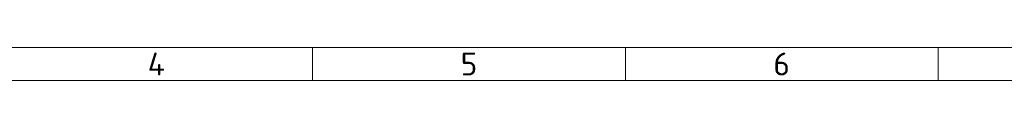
# Model space of a CAD drawing. Header units: millimetres. Extents: x 5 to 589, y 5 to 415.
# Tile 2 of 34: x 157 to 307, y 5 to 10. Entities that reach past the tile are written whole.
import ezdxf

# ---------------------------------------------------------------- set-up
doc = ezdxf.new("R2010")
doc.units = ezdxf.units.MM
doc.layers.add('Rahmen (ISO)', color=7, linetype='Continuous', lineweight=70)
doc.styles.add('Notiztext (ISO)', font='isocpeur.ttf')

# ---------------------------------------------------------------- blocks, each defined once
blk = doc.blocks.new('Ränder Basler-A2')
at = {"layer": 'Rahmen (ISO)', "lineweight": 18}
for p, q in [((584, 10), (10, 10)), ((201.33, 10), (201.33, 5)), ((249.17, 10), (249.17, 5)), ((297, 10), (297, 5))]:
    blk.add_line(p, q, dxfattribs=at)
at = {"layer": 'Rahmen (ISO)', "color": 7, "lineweight": 18}
blk.add_line((5, 5), (589, 5), dxfattribs=at)
at = {"layer": 'Rahmen (ISO)', "char_height": 3.5, "attachment_point": 5, "style": 'Notiztext (ISO)'}
for s, insert in [('\\fISOCPEUR|b0|i0;4', (177.42, 7.5)), ('\\fISOCPEUR|b0|i0;5', (225.25, 7.5)), ('\\fISOCPEUR|b0|i0;6', (273.08, 7.5))]:
    blk.add_mtext(s, dxfattribs=dict(at, insert=insert))

msp = doc.modelspace()

# ---------------------------------------------------------------- block references
msp.add_blockref('Ränder Basler-A2', (0, 0))

doc.saveas('drawing.dxf')
